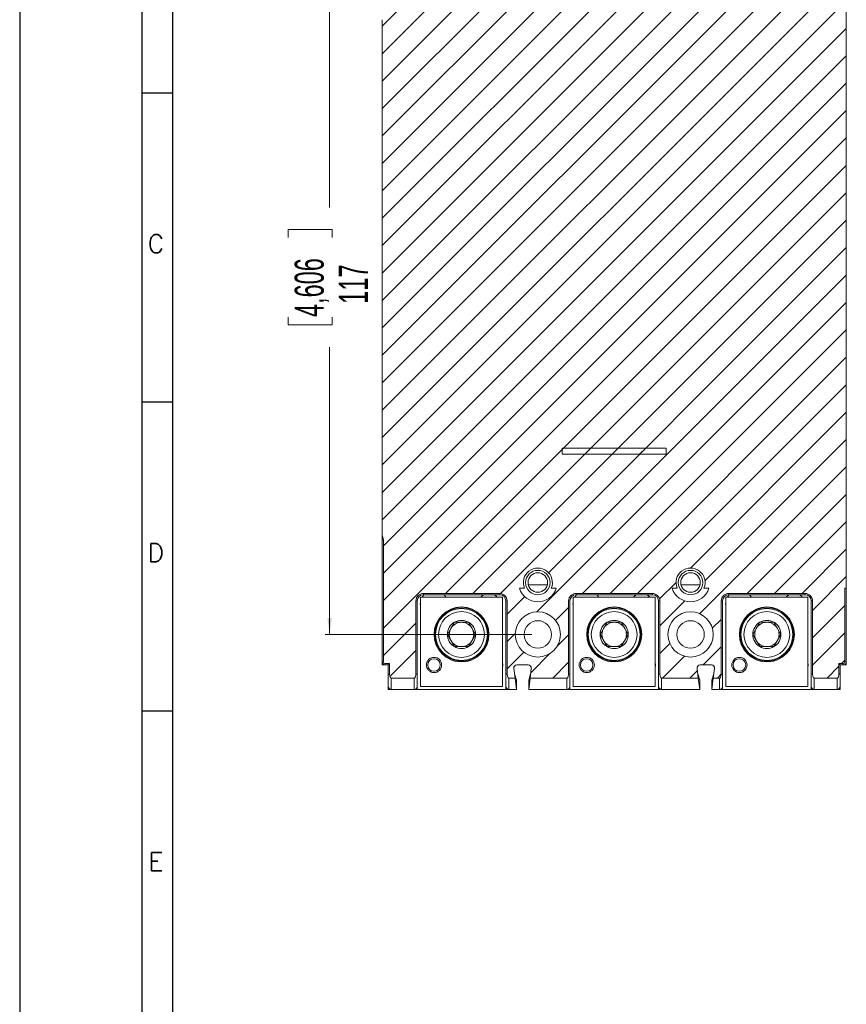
# Model space of a CAD drawing. Header units: millimetres. Extents: x 0 to 594, y 0 to 420.
# Tile 2 of 7: x 0 to 135, y 160 to 321. Entities that reach past the tile are written whole.
import ezdxf

# ---------------------------------------------------------------- set-up
doc = ezdxf.new("R2010")
doc.units = ezdxf.units.MM
doc.layers.add('FORMATO', color=7, linetype='Continuous')
doc.styles.add('SLDTEXTSTYLE0', font='ROMANS')
doc.styles.add('SLDTEXTSTYLE1', font='TXT', dxfattribs={"width": 0.605})
doc.dimstyles.new('SLDDIMSTYLE0', dxfattribs={"dimtxt": 4.622974, "dimasz": 2.7, "dimexe": 0, "dimexo": 0.0625, "dimgap": 1.155743, "dimtad": 0, "dimdec": 1, "dimrnd": 1e-09, "dimzin": 12, "dimdsep": 46, "dimtxsty": 'SLDTEXTSTYLE1', "dimsah": 1, "dimcen": 0.09, "dimadec": 0, "dimazin": 3, "dimtfac": 1, "dimtdec": 3, "dimtofl": 0, "dimtmove": 0, "dimatfit": 3, "dimfxl": 0, "dimfrac": 2, "dimtolj": 1, "dimtzin": 12, "dimarcsym": 0})

# ---------------------------------------------------------------- blocks, each defined once
blk = doc.blocks.new('_D_10')
at = {"color": 7, "linetype": 'Continuous', "lineweight": 0}
for p, q in [((83.84, 337.16), (49.99, 337.16)), ((50.74, 337.16), (50.74, 290.09)), ((43.96, 285.17), (43.96, 286.47)), ((43.96, 286.47), (51.16, 286.47)), ((51.16, 286.47), (51.16, 285.17)), ((43.96, 272.15), (43.96, 270.85)), ((51.16, 270.85), (51.16, 272.15)), ((43.96, 270.85), (51.16, 270.85)), ((50.74, 220.16), (50.74, 267.23)), ((83.84, 220.16), (49.99, 220.16))]:
    blk.add_line(p, q, dxfattribs=at)
for points in [[(50.74, 337.16), (50.39, 334.46), (51.09, 334.46)], [(50.74, 220.16), (51.09, 222.86), (50.39, 222.86)]]:
    blk.add_solid(points, dxfattribs=at)
at = {"color": 7, "linetype": 'Continuous', "lineweight": 0, "char_height": 4.762, "attachment_point": 1, "rotation": 90, "style": 'SLDTEXTSTYLE1'}
for s, insert in [('4,606', (45.02, 272.15)), ('117', (52.24, 274.32))]:
    blk.add_mtext(s, dxfattribs=dict(at, insert=insert))

msp = doc.modelspace()

# ---------------------------------------------------------------- hatches: boundary and pattern name
at = {"linetype": 'Continuous', "lineweight": 0}
h = msp.add_hatch(dxfattribs=at)
h.set_pattern_fill('ANSI31', style=0)
edge = h.paths.add_edge_path(flags=0)
edge.add_spline(control_points=[(59.34, 236.47), (59.34, 236.37), (59.36, 236.27), (59.4, 236.17), (59.45, 236), (59.56, 235.84), (59.56, 235.66)], knot_values=[0, 0, 0, 0, 0.000309, 0.000309, 0.000309, 0.000837, 0.000837, 0.000837, 0.000837], weights=[1, 1, 1, 1, 1, 1, 1], degree=3, periodic=0)
edge.add_line((59.56, 235.66), (59.56, 215.66))
edge.add_spline(control_points=[(59.56, 215.66), (59.56, 215.63), (59.57, 215.6), (59.58, 215.57), (59.59, 215.54), (59.61, 215.51), (59.62, 215.49), (59.64, 215.46), (59.67, 215.44), (59.69, 215.43), (59.72, 215.41), (59.75, 215.4), (59.78, 215.39), (59.8, 215.38), (59.82, 215.38), (59.84, 215.38)], knot_values=[0, 0, 0, 0, 0.000094, 0.000094, 0.000094, 0.000188, 0.000188, 0.000188, 0.000281, 0.000281, 0.000281, 0.000375, 0.000375, 0.000375, 0.000437, 0.000437, 0.000437, 0.000437], weights=[1, 1, 1, 1, 1, 1, 1, 1, 1, 1, 1, 1, 1, 1, 1, 1], degree=3, periodic=0)
edge.add_line((59.84, 215.38), (60.56, 215.38))
edge.add_line((60.56, 215.38), (60.56, 213.66))
edge.add_spline(control_points=[(60.56, 213.66), (60.56, 213.54), (60.58, 213.42), (60.61, 213.3), (60.62, 213.26), (60.63, 213.22), (60.65, 213.19), (60.67, 213.14), (60.69, 213.1), (60.73, 213.07), (60.74, 213.05), (60.76, 213.04), (60.78, 213.03), (60.79, 213.02), (60.81, 213.02), (60.83, 213.02), (60.83, 213.01), (60.84, 213.01), (60.84, 213.01)], knot_values=[0, 0, 0, 0, 0.000366, 0.000366, 0.000366, 0.000481, 0.000481, 0.000481, 0.00063, 0.00063, 0.00063, 0.000685, 0.000685, 0.000685, 0.000742, 0.000742, 0.000742, 0.000755, 0.000755, 0.000755, 0.000755], weights=[1, 1, 1, 1, 1, 1, 1, 1, 1, 1, 1, 1, 1, 1, 1, 1, 1, 1, 1], degree=3, periodic=0)
edge.add_line((60.84, 213.01), (64.59, 213.01))
edge.add_spline(control_points=[(64.59, 213.01), (64.61, 213.01), (64.63, 213.02), (64.64, 213.02), (64.66, 213.03), (64.67, 213.04), (64.69, 213.05), (64.71, 213.07), (64.73, 213.09), (64.74, 213.11), (64.78, 213.16), (64.8, 213.21), (64.82, 213.26), (64.85, 213.37), (64.87, 213.5), (64.87, 213.62), (64.87, 213.63), (64.87, 213.65), (64.87, 213.66)], knot_values=[0, 0, 0, 0, 0.00005, 0.00005, 0.00005, 0.0001, 0.0001, 0.0001, 0.000187, 0.000187, 0.000187, 0.000351, 0.000351, 0.000351, 0.000714, 0.000714, 0.000714, 0.000761, 0.000761, 0.000761, 0.000761], weights=[1, 1, 1, 1, 1, 1, 1, 1, 1, 1, 1, 1, 1, 1, 1, 1, 1, 1, 1], degree=3, periodic=0)
edge.add_line((64.87, 213.66), (64.87, 225.66))
edge.add_arc((66.09, 225.66), 1.22, 90, 180, ccw=False)
edge.add_line((66.09, 226.88), (78.59, 226.88))
edge.add_arc((78.59, 225.66), 1.22, 0, 90, ccw=False)
edge.add_line((79.81, 225.66), (79.81, 213.66))
edge.add_spline(control_points=[(79.81, 213.66), (79.81, 213.54), (79.83, 213.42), (79.86, 213.3), (79.87, 213.26), (79.88, 213.22), (79.9, 213.19), (79.92, 213.14), (79.94, 213.1), (79.98, 213.07), (79.99, 213.05), (80.01, 213.04), (80.03, 213.03), (80.04, 213.02), (80.06, 213.02), (80.08, 213.02), (80.08, 213.01), (80.09, 213.01), (80.09, 213.01)], knot_values=[0, 0, 0, 0, 0.000366, 0.000366, 0.000366, 0.000481, 0.000481, 0.000481, 0.00063, 0.00063, 0.00063, 0.000685, 0.000685, 0.000685, 0.000742, 0.000742, 0.000742, 0.000755, 0.000755, 0.000755, 0.000755], weights=[1, 1, 1, 1, 1, 1, 1, 1, 1, 1, 1, 1, 1, 1, 1, 1, 1, 1, 1], degree=3, periodic=0)
edge.add_line((80.09, 213.01), (81.11, 213.01))
edge.add_line((81.11, 213.01), (80.91, 214.6))
edge.add_arc((81.41, 214.66), 0.5, 90, 187.125, ccw=False)
edge.add_line((81.41, 215.16), (83.28, 215.16))
edge.add_arc((83.28, 214.66), 0.5, -7.125, 90, ccw=False)
edge.add_line((83.77, 214.6), (83.57, 213.01))
edge.add_line((83.57, 213.01), (89.59, 213.01))
edge.add_spline(control_points=[(89.59, 213.01), (89.61, 213.01), (89.63, 213.02), (89.64, 213.02), (89.66, 213.03), (89.67, 213.04), (89.69, 213.05), (89.71, 213.07), (89.73, 213.09), (89.74, 213.11), (89.78, 213.16), (89.8, 213.21), (89.82, 213.26), (89.85, 213.37), (89.87, 213.5), (89.87, 213.62), (89.87, 213.63), (89.87, 213.65), (89.87, 213.66)], knot_values=[0, 0, 0, 0, 0.00005, 0.00005, 0.00005, 0.0001, 0.0001, 0.0001, 0.000187, 0.000187, 0.000187, 0.000351, 0.000351, 0.000351, 0.000714, 0.000714, 0.000714, 0.000761, 0.000761, 0.000761, 0.000761], weights=[1, 1, 1, 1, 1, 1, 1, 1, 1, 1, 1, 1, 1, 1, 1, 1, 1, 1, 1], degree=3, periodic=0)
edge.add_line((89.87, 213.66), (89.87, 225.66))
edge.add_arc((91.09, 225.66), 1.22, 90, 180, ccw=False)
edge.add_line((91.09, 226.88), (103.59, 226.88))
edge.add_arc((103.59, 225.66), 1.22, 0, 90, ccw=False)
edge.add_line((104.81, 225.66), (104.81, 213.66))
edge.add_spline(control_points=[(104.81, 213.66), (104.81, 213.54), (104.83, 213.42), (104.86, 213.3), (104.87, 213.26), (104.88, 213.22), (104.9, 213.19), (104.92, 213.14), (104.94, 213.1), (104.98, 213.07), (104.99, 213.05), (105.01, 213.04), (105.03, 213.03), (105.04, 213.02), (105.06, 213.02), (105.08, 213.02), (105.08, 213.01), (105.09, 213.01), (105.09, 213.01)], knot_values=[0, 0, 0, 0, 0.000366, 0.000366, 0.000366, 0.000481, 0.000481, 0.000481, 0.00063, 0.00063, 0.00063, 0.000685, 0.000685, 0.000685, 0.000742, 0.000742, 0.000742, 0.000755, 0.000755, 0.000755, 0.000755], weights=[1, 1, 1, 1, 1, 1, 1, 1, 1, 1, 1, 1, 1, 1, 1, 1, 1, 1, 1], degree=3, periodic=0)
edge.add_line((105.09, 213.01), (111.11, 213.01))
edge.add_line((111.11, 213.01), (110.91, 214.6))
edge.add_arc((111.41, 214.66), 0.5, 90, 187.125, ccw=False)
edge.add_line((111.41, 215.16), (113.28, 215.16))
edge.add_arc((113.28, 214.66), 0.5, -7.125, 90, ccw=False)
edge.add_line((113.77, 214.6), (113.57, 213.01))
edge.add_line((113.57, 213.01), (114.59, 213.01))
edge.add_spline(control_points=[(114.59, 213.01), (114.61, 213.01), (114.63, 213.02), (114.64, 213.02), (114.66, 213.03), (114.67, 213.04), (114.69, 213.05), (114.71, 213.07), (114.73, 213.09), (114.74, 213.11), (114.78, 213.16), (114.8, 213.21), (114.82, 213.26), (114.85, 213.37), (114.87, 213.5), (114.87, 213.62), (114.87, 213.63), (114.87, 213.65), (114.87, 213.66)], knot_values=[0, 0, 0, 0, 0.00005, 0.00005, 0.00005, 0.0001, 0.0001, 0.0001, 0.000187, 0.000187, 0.000187, 0.000351, 0.000351, 0.000351, 0.000714, 0.000714, 0.000714, 0.000761, 0.000761, 0.000761, 0.000761], weights=[1, 1, 1, 1, 1, 1, 1, 1, 1, 1, 1, 1, 1, 1, 1, 1, 1, 1, 1], degree=3, periodic=0)
edge.add_line((114.87, 213.66), (114.87, 225.66))
edge.add_arc((116.09, 225.66), 1.22, 90, 180, ccw=False)
edge.add_line((116.09, 226.88), (128.59, 226.88))
edge.add_arc((128.59, 225.66), 1.22, 0, 90, ccw=False)
edge.add_line((129.81, 225.66), (129.81, 213.66))
edge.add_spline(control_points=[(129.81, 213.66), (129.81, 213.54), (129.83, 213.42), (129.86, 213.3), (129.87, 213.26), (129.88, 213.22), (129.9, 213.19), (129.92, 213.14), (129.94, 213.1), (129.98, 213.07), (129.99, 213.05), (130.01, 213.04), (130.03, 213.03), (130.04, 213.02), (130.06, 213.02), (130.08, 213.02), (130.08, 213.01), (130.09, 213.01), (130.09, 213.01)], knot_values=[0, 0, 0, 0, 0.000366, 0.000366, 0.000366, 0.000481, 0.000481, 0.000481, 0.00063, 0.00063, 0.00063, 0.000685, 0.000685, 0.000685, 0.000742, 0.000742, 0.000742, 0.000755, 0.000755, 0.000755, 0.000755], weights=[1, 1, 1, 1, 1, 1, 1, 1, 1, 1, 1, 1, 1, 1, 1, 1, 1, 1, 1], degree=3, periodic=0)
edge.add_line((130.09, 213.01), (133.84, 213.01))
edge.add_spline(control_points=[(133.84, 213.01), (133.86, 213.01), (133.88, 213.02), (133.89, 213.02), (133.91, 213.03), (133.92, 213.04), (133.94, 213.05), (133.96, 213.07), (133.98, 213.09), (133.99, 213.11), (134.03, 213.16), (134.05, 213.21), (134.07, 213.26), (134.1, 213.37), (134.12, 213.5), (134.12, 213.62), (134.12, 213.63), (134.12, 213.65), (134.12, 213.66)], knot_values=[0, 0, 0, 0, 0.00005, 0.00005, 0.00005, 0.0001, 0.0001, 0.0001, 0.000187, 0.000187, 0.000187, 0.000351, 0.000351, 0.000351, 0.000714, 0.000714, 0.000714, 0.000761, 0.000761, 0.000761, 0.000761], weights=[1, 1, 1, 1, 1, 1, 1, 1, 1, 1, 1, 1, 1, 1, 1, 1, 1, 1, 1], degree=3, periodic=0)
edge.add_line((134.12, 213.66), (134.12, 215.38))
edge.add_line((134.12, 215.38), (134.84, 215.38))
edge.add_spline(control_points=[(134.84, 215.38), (134.87, 215.38), (134.91, 215.39), (134.94, 215.4), (134.96, 215.41), (134.99, 215.42), (135.02, 215.44), (135.04, 215.46), (135.06, 215.49), (135.08, 215.51), (135.1, 215.54), (135.11, 215.57), (135.12, 215.6), (135.12, 215.62), (135.12, 215.64), (135.12, 215.66)], knot_values=[0, 0, 0, 0, 0.000094, 0.000094, 0.000094, 0.000188, 0.000188, 0.000188, 0.000281, 0.000281, 0.000281, 0.000375, 0.000375, 0.000375, 0.000437, 0.000437, 0.000437, 0.000437], weights=[1, 1, 1, 1, 1, 1, 1, 1, 1, 1, 1, 1, 1, 1, 1, 1], degree=3, periodic=0)
edge.add_line((135.12, 215.66), (135.12, 227.73))
edge.add_line((135.12, 227.73), (135.34, 227.73))
edge.add_line((135.34, 227.73), (135.34, 330.02))
edge.add_line((135.34, 330.02), (135.12, 330.02))
edge.add_line((135.12, 330.02), (135.12, 341.66))
edge.add_spline(control_points=[(135.12, 341.66), (135.12, 341.69), (135.12, 341.73), (135.11, 341.75), (135.1, 341.78), (135.08, 341.81), (135.06, 341.84), (135.04, 341.86), (135.02, 341.88), (134.99, 341.9), (134.96, 341.92), (134.93, 341.93), (134.9, 341.93), (134.88, 341.94), (134.86, 341.94), (134.84, 341.94)], knot_values=[0, 0, 0, 0, 0.000094, 0.000094, 0.000094, 0.000188, 0.000188, 0.000188, 0.000281, 0.000281, 0.000281, 0.000375, 0.000375, 0.000375, 0.000437, 0.000437, 0.000437, 0.000437], weights=[1, 1, 1, 1, 1, 1, 1, 1, 1, 1, 1, 1, 1, 1, 1, 1], degree=3, periodic=0)
edge.add_line((134.84, 341.94), (134.12, 341.94))
edge.add_line((134.12, 341.94), (134.12, 343.66))
edge.add_spline(control_points=[(134.12, 343.66), (134.12, 343.78), (134.11, 343.91), (134.08, 344.03), (134.07, 344.06), (134.05, 344.1), (134.04, 344.13), (134.02, 344.18), (133.99, 344.22), (133.96, 344.26), (133.94, 344.27), (133.93, 344.28), (133.91, 344.29), (133.89, 344.3), (133.88, 344.31), (133.86, 344.31), (133.85, 344.31), (133.85, 344.31), (133.84, 344.31)], knot_values=[0, 0, 0, 0, 0.000366, 0.000366, 0.000366, 0.000481, 0.000481, 0.000481, 0.00063, 0.00063, 0.00063, 0.000685, 0.000685, 0.000685, 0.000742, 0.000742, 0.000742, 0.000755, 0.000755, 0.000755, 0.000755], weights=[1, 1, 1, 1, 1, 1, 1, 1, 1, 1, 1, 1, 1, 1, 1, 1, 1, 1, 1], degree=3, periodic=0)
edge.add_line((133.84, 344.31), (130.09, 344.31))
edge.add_spline(control_points=[(130.09, 344.31), (130.08, 344.31), (130.06, 344.31), (130.04, 344.3), (130.03, 344.29), (130.01, 344.29), (130, 344.28), (129.98, 344.26), (129.96, 344.24), (129.94, 344.21), (129.91, 344.17), (129.89, 344.12), (129.87, 344.06), (129.83, 343.95), (129.82, 343.83), (129.81, 343.71), (129.81, 343.69), (129.81, 343.68), (129.81, 343.66)], knot_values=[0, 0, 0, 0, 0.00005, 0.00005, 0.00005, 0.0001, 0.0001, 0.0001, 0.000187, 0.000187, 0.000187, 0.000351, 0.000351, 0.000351, 0.000714, 0.000714, 0.000714, 0.000761, 0.000761, 0.000761, 0.000761], weights=[1, 1, 1, 1, 1, 1, 1, 1, 1, 1, 1, 1, 1, 1, 1, 1, 1, 1, 1], degree=3, periodic=0)
edge.add_line((129.81, 343.66), (129.81, 331.66))
edge.add_arc((128.59, 331.66), 1.22, 270, 360, ccw=False)
edge.add_line((128.59, 330.44), (116.09, 330.44))
edge.add_arc((116.09, 331.66), 1.22, 180, 270, ccw=False)
edge.add_line((114.87, 331.66), (114.87, 343.66))
edge.add_spline(control_points=[(114.87, 343.66), (114.87, 343.78), (114.86, 343.91), (114.83, 344.03), (114.82, 344.06), (114.8, 344.1), (114.79, 344.13), (114.77, 344.18), (114.74, 344.22), (114.71, 344.26), (114.69, 344.27), (114.68, 344.28), (114.66, 344.29), (114.64, 344.3), (114.63, 344.31), (114.61, 344.31), (114.6, 344.31), (114.6, 344.31), (114.59, 344.31)], knot_values=[0, 0, 0, 0, 0.000366, 0.000366, 0.000366, 0.000481, 0.000481, 0.000481, 0.00063, 0.00063, 0.00063, 0.000685, 0.000685, 0.000685, 0.000742, 0.000742, 0.000742, 0.000755, 0.000755, 0.000755, 0.000755], weights=[1, 1, 1, 1, 1, 1, 1, 1, 1, 1, 1, 1, 1, 1, 1, 1, 1, 1, 1], degree=3, periodic=0)
edge.add_line((114.59, 344.31), (113.57, 344.31))
edge.add_line((113.57, 344.31), (113.77, 342.72))
edge.add_arc((113.28, 342.66), 0.5, -90, 7.125, ccw=False)
edge.add_line((113.28, 342.16), (111.41, 342.16))
edge.add_arc((111.41, 342.66), 0.5, 172.875, 270, ccw=False)
edge.add_line((110.91, 342.72), (111.11, 344.31))
edge.add_line((111.11, 344.31), (105.09, 344.31))
edge.add_spline(control_points=[(105.09, 344.31), (105.08, 344.31), (105.06, 344.31), (105.04, 344.3), (105.03, 344.29), (105.01, 344.29), (105, 344.28), (104.98, 344.26), (104.96, 344.24), (104.94, 344.21), (104.91, 344.17), (104.89, 344.12), (104.87, 344.06), (104.83, 343.95), (104.82, 343.83), (104.81, 343.71), (104.81, 343.69), (104.81, 343.68), (104.81, 343.66)], knot_values=[0, 0, 0, 0, 0.00005, 0.00005, 0.00005, 0.0001, 0.0001, 0.0001, 0.000187, 0.000187, 0.000187, 0.000351, 0.000351, 0.000351, 0.000714, 0.000714, 0.000714, 0.000761, 0.000761, 0.000761, 0.000761], weights=[1, 1, 1, 1, 1, 1, 1, 1, 1, 1, 1, 1, 1, 1, 1, 1, 1, 1, 1], degree=3, periodic=0)
edge.add_line((104.81, 343.66), (104.81, 331.66))
edge.add_arc((103.59, 331.66), 1.22, 270, 360, ccw=False)
edge.add_line((103.59, 330.44), (91.09, 330.44))
edge.add_arc((91.09, 331.66), 1.22, 180, 270, ccw=False)
edge.add_line((89.87, 331.66), (89.87, 343.66))
edge.add_spline(control_points=[(89.87, 343.66), (89.87, 343.78), (89.86, 343.91), (89.83, 344.03), (89.82, 344.06), (89.8, 344.1), (89.79, 344.13), (89.77, 344.18), (89.74, 344.22), (89.71, 344.26), (89.69, 344.27), (89.68, 344.28), (89.66, 344.29), (89.64, 344.3), (89.63, 344.31), (89.61, 344.31), (89.6, 344.31), (89.6, 344.31), (89.59, 344.31)], knot_values=[0, 0, 0, 0, 0.000366, 0.000366, 0.000366, 0.000481, 0.000481, 0.000481, 0.00063, 0.00063, 0.00063, 0.000685, 0.000685, 0.000685, 0.000742, 0.000742, 0.000742, 0.000755, 0.000755, 0.000755, 0.000755], weights=[1, 1, 1, 1, 1, 1, 1, 1, 1, 1, 1, 1, 1, 1, 1, 1, 1, 1, 1], degree=3, periodic=0)
edge.add_line((89.59, 344.31), (83.57, 344.31))
edge.add_line((83.57, 344.31), (83.77, 342.72))
edge.add_arc((83.28, 342.66), 0.5, -90, 7.125, ccw=False)
edge.add_line((83.28, 342.16), (81.41, 342.16))
edge.add_arc((81.41, 342.66), 0.5, 172.875, 270, ccw=False)
edge.add_line((80.91, 342.72), (81.11, 344.31))
edge.add_line((81.11, 344.31), (80.09, 344.31))
edge.add_spline(control_points=[(80.09, 344.31), (80.08, 344.31), (80.06, 344.31), (80.04, 344.3), (80.03, 344.29), (80.01, 344.29), (80, 344.28), (79.98, 344.26), (79.96, 344.24), (79.94, 344.21), (79.91, 344.17), (79.89, 344.12), (79.87, 344.06), (79.83, 343.95), (79.82, 343.83), (79.81, 343.71), (79.81, 343.69), (79.81, 343.68), (79.81, 343.66)], knot_values=[0, 0, 0, 0, 0.00005, 0.00005, 0.00005, 0.0001, 0.0001, 0.0001, 0.000187, 0.000187, 0.000187, 0.000351, 0.000351, 0.000351, 0.000714, 0.000714, 0.000714, 0.000761, 0.000761, 0.000761, 0.000761], weights=[1, 1, 1, 1, 1, 1, 1, 1, 1, 1, 1, 1, 1, 1, 1, 1, 1, 1, 1], degree=3, periodic=0)
edge.add_line((79.81, 343.66), (79.81, 331.66))
edge.add_arc((78.59, 331.66), 1.22, 270, 360, ccw=False)
edge.add_line((78.59, 330.44), (66.09, 330.44))
edge.add_arc((66.09, 331.66), 1.22, 180, 270, ccw=False)
edge.add_line((64.87, 331.66), (64.87, 343.66))
edge.add_spline(control_points=[(64.87, 343.66), (64.87, 343.78), (64.86, 343.91), (64.83, 344.03), (64.82, 344.06), (64.8, 344.1), (64.79, 344.13), (64.77, 344.18), (64.74, 344.22), (64.71, 344.26), (64.69, 344.27), (64.68, 344.28), (64.66, 344.29), (64.64, 344.3), (64.63, 344.31), (64.61, 344.31), (64.6, 344.31), (64.6, 344.31), (64.59, 344.31)], knot_values=[0, 0, 0, 0, 0.000366, 0.000366, 0.000366, 0.000481, 0.000481, 0.000481, 0.00063, 0.00063, 0.00063, 0.000685, 0.000685, 0.000685, 0.000742, 0.000742, 0.000742, 0.000755, 0.000755, 0.000755, 0.000755], weights=[1, 1, 1, 1, 1, 1, 1, 1, 1, 1, 1, 1, 1, 1, 1, 1, 1, 1, 1], degree=3, periodic=0)
edge.add_line((64.59, 344.31), (60.84, 344.31))
edge.add_spline(control_points=[(60.84, 344.31), (60.83, 344.31), (60.81, 344.31), (60.79, 344.3), (60.78, 344.29), (60.76, 344.29), (60.75, 344.28), (60.73, 344.26), (60.71, 344.24), (60.69, 344.21), (60.66, 344.17), (60.64, 344.12), (60.62, 344.06), (60.58, 343.95), (60.57, 343.83), (60.56, 343.71), (60.56, 343.69), (60.56, 343.68), (60.56, 343.66)], knot_values=[0, 0, 0, 0, 0.00005, 0.00005, 0.00005, 0.0001, 0.0001, 0.0001, 0.000187, 0.000187, 0.000187, 0.000351, 0.000351, 0.000351, 0.000714, 0.000714, 0.000714, 0.000761, 0.000761, 0.000761, 0.000761], weights=[1, 1, 1, 1, 1, 1, 1, 1, 1, 1, 1, 1, 1, 1, 1, 1, 1, 1, 1], degree=3, periodic=0)
edge.add_line((60.56, 343.66), (60.56, 341.94))
edge.add_line((60.56, 341.94), (59.84, 341.94))
edge.add_spline(control_points=[(59.84, 341.94), (59.81, 341.94), (59.78, 341.94), (59.75, 341.93), (59.72, 341.92), (59.69, 341.9), (59.67, 341.88), (59.64, 341.86), (59.62, 341.84), (59.61, 341.81), (59.59, 341.78), (59.58, 341.75), (59.57, 341.72), (59.57, 341.7), (59.56, 341.68), (59.56, 341.66)], knot_values=[0, 0, 0, 0, 0.000094, 0.000094, 0.000094, 0.000188, 0.000188, 0.000188, 0.000281, 0.000281, 0.000281, 0.000375, 0.000375, 0.000375, 0.000437, 0.000437, 0.000437, 0.000437], weights=[1, 1, 1, 1, 1, 1, 1, 1, 1, 1, 1, 1, 1, 1, 1, 1], degree=3, periodic=0)
edge.add_line((59.56, 341.66), (59.56, 321.66))
edge.add_spline(control_points=[(59.56, 321.66), (59.56, 321.58), (59.53, 321.49), (59.5, 321.41), (59.43, 321.23), (59.34, 321.05), (59.34, 320.85)], knot_values=[0, 0, 0, 0, 0.000258, 0.000258, 0.000258, 0.000839, 0.000839, 0.000839, 0.000839], weights=[1, 1, 1, 1, 1, 1, 1], degree=3, periodic=0)
edge.add_line((59.34, 320.85), (59.34, 236.47))
edge = h.paths.add_edge_path(flags=0)
edge.add_arc((84.84, 337.16), 3.7, 0, 360)
edge = h.paths.add_edge_path(flags=0)
edge.add_arc((109.84, 220.16), 3.7, 0, 360)
edge = h.paths.add_edge_path(flags=0)
edge.add_line((87.68, 330.02), (86.84, 330.02))
edge.add_arc((84.84, 328.66), 2.41, -214.2954, 34.2954, ccw=False)
edge.add_line((82.85, 330.02), (82, 330.02))
edge.add_arc((84.84, 328.66), 3.15, 25.552, 154.448, ccw=False)
edge = h.paths.add_edge_path(flags=0)
edge.add_line((112.68, 330.02), (111.69, 330.02))
edge.add_arc((109.84, 328.66), 2.29, -216.3989, 36.3989, ccw=False)
edge.add_line((108, 330.02), (107, 330.02))
edge.add_arc((109.84, 328.66), 3.15, 25.552, 154.448, ccw=False)
edge = h.paths.add_edge_path(flags=0)
edge.add_line((81.83, 227.73), (82.65, 227.73))
edge.add_arc((84.84, 228.66), 2.38, -22.956, 202.956, ccw=False)
edge.add_line((87.03, 227.73), (87.85, 227.73))
edge.add_arc((84.84, 228.66), 3.15, 197.1348, 342.8652, ccw=False)
edge = h.paths.add_edge_path(flags=0)
edge.add_line((106.83, 227.73), (107.65, 227.73))
edge.add_arc((109.84, 228.66), 2.38, -22.9123, 202.9123, ccw=False)
edge.add_line((112.04, 227.73), (112.85, 227.73))
edge.add_arc((109.84, 228.66), 3.15, 197.1348, 342.8652, ccw=False)
edge = h.paths.add_edge_path(flags=0)
edge.add_arc((84.84, 220.16), 3.7, 0, 360)
edge = h.paths.add_edge_path(flags=0)
edge.add_arc((109.84, 337.16), 3.7, 0, 360)
h = msp.add_hatch(dxfattribs=at)
h.set_pattern_fill('ANSI31', style=0)
h.paths.add_polyline_path([(88.84, 249.67), (105.84, 249.67), (105.84, 250.67), (88.84, 250.67)], flags=0)

# ---------------------------------------------------------------- linework, layer by layer
at = {"color": 7, "linetype": 'Continuous', "lineweight": 15}
for p, q in [((135.34, 227.73), (135.34, 330.02)), ((59.34, 320.85), (59.34, 236.47)), ((88.84, 250.67), (105.84, 250.67)), ((88.84, 250.67), (88.84, 249.67)), ((105.84, 250.67), (105.84, 249.67)), ((88.84, 249.67), (105.84, 249.67)), ((59.34, 235.66), (59.34, 236.47)), ((59.56, 235.66), (59.34, 235.66)), ((59.34, 215.66), (59.34, 235.66)), ((59.56, 235.66), (59.56, 215.66)), ((82.65, 227.73), (81.83, 227.73)), ((83.28, 228.3), (86.4, 228.3)), ((87.85, 227.73), (87.03, 227.73)), ((107.65, 227.73), (106.83, 227.73)), ((108.28, 228.3), (111.4, 228.3)), ((112.85, 227.73), (112.04, 227.73)), ((135.34, 227.73), (135.12, 227.73)), ((135.12, 215.66), (135.12, 227.73)), ((135.34, 227.73), (135.34, 215.66)), ((65.64, 226.28), (65.64, 211.66)), ((65.64, 226.28), (79.04, 226.28)), ((66.09, 226.88), (78.59, 226.88)), ((66.09, 226.66), (66.09, 226.88)), ((78.59, 226.66), (66.09, 226.66)), ((78.59, 226.66), (78.59, 226.88)), ((79.04, 211.66), (79.04, 226.28)), ((90.64, 226.28), (90.64, 211.66)), ((90.64, 226.28), (104.04, 226.28)), ((91.09, 226.88), (103.59, 226.88)), ((91.09, 226.66), (91.09, 226.88)), ((103.59, 226.66), (91.09, 226.66)), ((103.59, 226.66), (103.59, 226.88)), ((104.04, 211.66), (104.04, 226.28)), ((115.64, 226.28), (115.64, 211.66)), ((115.64, 226.28), (129.04, 226.28)), ((116.09, 226.88), (128.59, 226.88)), ((116.09, 226.66), (116.09, 226.88)), ((128.59, 226.66), (116.09, 226.66)), ((128.59, 226.66), (128.59, 226.88)), ((129.04, 211.66), (129.04, 226.28)), ((64.87, 213.66), (64.87, 225.66)), ((65.09, 225.66), (64.87, 225.66)), ((65.09, 225.66), (65.09, 213.66)), ((79.59, 213.66), (79.59, 225.66)), ((79.59, 225.66), (79.81, 225.66)), ((79.81, 225.66), (79.81, 213.66)), ((89.87, 213.66), (89.87, 225.66)), ((90.09, 225.66), (89.87, 225.66)), ((90.09, 225.66), (90.09, 213.66)), ((104.59, 213.66), (104.59, 225.66)), ((104.59, 225.66), (104.81, 225.66)), ((104.81, 225.66), (104.81, 213.66)), ((114.87, 213.66), (114.87, 225.66)), ((114.87, 225.66), (115.09, 225.66)), ((115.09, 225.66), (115.09, 213.66)), ((129.59, 213.66), (129.59, 225.66)), ((129.59, 225.66), (129.81, 225.66)), ((129.81, 225.66), (129.81, 213.66)), ((71.19, 222.16), (70.03, 220.16)), ((73.5, 222.16), (71.19, 222.16)), ((74.65, 220.16), (73.5, 222.16)), ((96.19, 222.16), (95.03, 220.16)), ((98.5, 222.16), (96.19, 222.16)), ((99.65, 220.16), (98.5, 222.16)), ((121.19, 222.16), (120.03, 220.16)), ((123.5, 222.16), (121.19, 222.16)), ((124.65, 220.16), (123.5, 222.16)), ((70.03, 220.16), (71.19, 218.16)), ((73.5, 218.16), (74.65, 220.16)), ((95.03, 220.16), (96.19, 218.16)), ((98.5, 218.16), (99.65, 220.16)), ((120.03, 220.16), (121.19, 218.16)), ((123.5, 218.16), (124.65, 220.16)), ((71.19, 218.16), (73.5, 218.16)), ((96.19, 218.16), (98.5, 218.16)), ((121.19, 218.16), (123.5, 218.16)), ((59.34, 215.66), (59.49, 215.66)), ((59.34, 215.16), (59.34, 215.66)), ((59.34, 215.16), (59.84, 215.16)), ((59.49, 215.66), (59.56, 215.66)), ((59.84, 215.38), (59.84, 215.16)), ((59.84, 215.38), (60.56, 215.38)), ((59.84, 215.16), (60.34, 215.16)), ((60.34, 215.16), (60.56, 215.38)), ((60.34, 213.66), (60.34, 215.16)), ((60.56, 215.38), (60.56, 213.66)), ((71.22, 216.06), (71.22, 215.93)), ((71.69, 215.84), (71.69, 215.96)), ((71.87, 215.94), (71.87, 215.81)), ((80.91, 214.6), (81.11, 213.01)), ((83.28, 215.16), (81.41, 215.16)), ((83.57, 213.01), (83.77, 214.6)), ((96.22, 216.06), (96.22, 215.93)), ((96.69, 215.84), (96.69, 215.96)), ((96.87, 215.94), (96.87, 215.81)), ((110.91, 214.6), (111.11, 213.01)), ((113.28, 215.16), (111.41, 215.16)), ((113.57, 213.01), (113.77, 214.6)), ((121.22, 216.06), (121.22, 215.93)), ((121.69, 215.84), (121.69, 215.96)), ((121.87, 215.94), (121.87, 215.81)), ((134.12, 215.38), (134.84, 215.38)), ((134.12, 213.66), (134.12, 215.38)), ((134.12, 215.38), (134.34, 215.16)), ((134.34, 215.16), (134.34, 213.66)), ((134.84, 215.16), (134.34, 215.16)), ((134.84, 215.38), (134.84, 215.31)), ((134.84, 215.31), (134.84, 215.16)), ((135.34, 215.16), (134.84, 215.16)), ((135.12, 215.66), (135.34, 215.66)), ((135.34, 215.16), (135.34, 215.66)), ((60.34, 211.66), (60.34, 213.66)), ((60.34, 213.66), (60.56, 213.66)), ((60.84, 213.01), (60.84, 211.16)), ((60.84, 213.01), (64.59, 213.01)), ((64.59, 211.16), (64.59, 213.01)), ((64.87, 213.66), (65.09, 213.66)), ((65.09, 213.66), (65.09, 211.66)), ((79.59, 211.66), (79.59, 213.66)), ((79.59, 213.66), (79.81, 213.66)), ((80.09, 213.01), (80.09, 211.16)), ((80.09, 213.01), (81.11, 213.01)), ((81.34, 212.66), (81.02, 213.73)), ((81.34, 211.16), (81.11, 213.01)), ((83.66, 213.73), (83.34, 212.66)), ((83.57, 213.01), (83.34, 211.16)), ((83.57, 213.01), (89.59, 213.01)), ((89.59, 211.16), (89.59, 213.01)), ((89.87, 213.66), (90.09, 213.66)), ((90.09, 213.66), (90.09, 211.66)), ((104.59, 211.66), (104.59, 213.66)), ((104.59, 213.66), (104.81, 213.66)), ((105.09, 213.01), (105.09, 211.16)), ((105.09, 213.01), (111.11, 213.01)), ((111.34, 212.66), (111.02, 213.73)), ((111.34, 211.16), (111.11, 213.01)), ((113.66, 213.73), (113.34, 212.66)), ((113.57, 213.01), (113.34, 211.16)), ((113.57, 213.01), (114.59, 213.01)), ((114.59, 213.01), (114.59, 211.16)), ((114.87, 213.66), (115.09, 213.66)), ((115.09, 213.66), (115.09, 211.66)), ((129.59, 211.66), (129.59, 213.66)), ((129.59, 213.66), (129.81, 213.66)), ((130.09, 213.01), (130.09, 211.16)), ((130.09, 213.01), (133.84, 213.01)), ((133.84, 211.16), (133.84, 213.01)), ((134.12, 213.66), (134.34, 213.66)), ((134.34, 213.66), (134.34, 211.66)), ((60.34, 211.16), (60.34, 211.6)), ((65.09, 211.16), (65.09, 211.6)), ((65.64, 211.66), (79.04, 211.66)), ((79.59, 211.6), (79.59, 211.16)), ((81.34, 211.16), (81.34, 212.66)), ((83.34, 212.66), (83.34, 211.16)), ((90.09, 211.16), (90.09, 211.6)), ((90.64, 211.66), (104.04, 211.66)), ((104.59, 211.6), (104.59, 211.16)), ((111.34, 211.16), (111.34, 212.66)), ((113.34, 212.66), (113.34, 211.16)), ((115.09, 211.16), (115.09, 211.6)), ((115.64, 211.66), (129.04, 211.66)), ((129.59, 211.6), (129.59, 211.16)), ((134.34, 211.16), (134.34, 211.6)), ((60.84, 211.16), (60.34, 211.16)), ((64.59, 211.16), (60.84, 211.16)), ((65.09, 211.16), (64.59, 211.16)), ((79.59, 211.16), (65.09, 211.16)), ((80.09, 211.16), (79.59, 211.16)), ((80.09, 211.16), (81.34, 211.16)), ((89.59, 211.16), (83.34, 211.16)), ((90.09, 211.16), (89.59, 211.16)), ((104.59, 211.16), (90.09, 211.16)), ((105.09, 211.16), (104.59, 211.16)), ((111.34, 211.16), (105.09, 211.16)), ((114.59, 211.16), (113.34, 211.16)), ((115.09, 211.16), (114.59, 211.16)), ((129.59, 211.16), (115.09, 211.16)), ((129.59, 211.16), (130.09, 211.16)), ((133.84, 211.16), (130.09, 211.16)), ((133.84, 211.16), (134.34, 211.16))]:
    msp.add_line(p, q, dxfattribs=at)
at = {"color": 7, "linetype": 'Continuous', "lineweight": 15, "flags": 128}
for points in [[(65.89, 226.28), (65.96, 226.4), (66.17, 226.66)], [(69.52, 226.66), (69.57, 226.61), (69.8, 226.28)], [(75.5, 226.28), (75.61, 226.4), (75.94, 226.66)], [(77.74, 226.66), (78.08, 226.4), (78.19, 226.28)], [(90.89, 226.28), (90.96, 226.4), (91.17, 226.66)], [(94.52, 226.66), (94.57, 226.61), (94.8, 226.28)], [(100.5, 226.28), (100.61, 226.4), (100.94, 226.66)], [(102.74, 226.66), (103.08, 226.4), (103.19, 226.28)], [(115.89, 226.28), (115.96, 226.4), (116.17, 226.66)], [(119.52, 226.66), (119.57, 226.61), (119.8, 226.28)], [(125.5, 226.28), (125.61, 226.4), (125.94, 226.66)], [(127.74, 226.66), (128.08, 226.4), (128.19, 226.28)], [(79.04, 215.63), (79.09, 215.16), (79.04, 214.69)], [(104.04, 215.63), (104.09, 215.16), (104.04, 214.69)], [(129.04, 215.63), (129.09, 215.16), (129.04, 214.69)], [(60.56, 213.66), (60.61, 213.3), (60.65, 213.19), (60.73, 213.07), (60.78, 213.03), (60.83, 213.02), (60.84, 213.01)], [(64.59, 213.01), (64.64, 213.02), (64.69, 213.05), (64.74, 213.11), (64.82, 213.26), (64.87, 213.62), (64.87, 213.66)], [(79.81, 213.66), (79.86, 213.3), (79.9, 213.19), (79.98, 213.07), (80.03, 213.03), (80.08, 213.02), (80.09, 213.01)], [(89.59, 213.01), (89.64, 213.02), (89.69, 213.05), (89.74, 213.11), (89.82, 213.26), (89.87, 213.62), (89.87, 213.66)], [(104.81, 213.66), (104.86, 213.3), (104.9, 213.19), (104.98, 213.07), (105.03, 213.03), (105.08, 213.02), (105.09, 213.01)], [(114.59, 213.01), (114.64, 213.02), (114.69, 213.05), (114.74, 213.11), (114.82, 213.26), (114.87, 213.62), (114.87, 213.66)], [(129.81, 213.66), (129.86, 213.3), (129.9, 213.19), (129.98, 213.07), (130.03, 213.03), (130.08, 213.02), (130.09, 213.01)], [(133.84, 213.01), (133.89, 213.02), (133.94, 213.05), (133.99, 213.11), (134.07, 213.26), (134.12, 213.62), (134.12, 213.66)]]:
    msp.add_lwpolyline(points, dxfattribs=at)
at = {"color": 7, "linetype": 'Continuous', "lineweight": 15}
for centre, radius in [((84.84, 228.66), 2), ((109.84, 228.66), 2), ((84.84, 228.66), 1.6), ((109.84, 228.66), 1.6), ((72.34, 220.16), 4.5), ((72.34, 220.16), 4.25), ((97.34, 220.16), 4.5), ((97.34, 220.16), 4.25), ((122.34, 220.16), 4.5), ((122.34, 220.16), 4.25), ((72.34, 220.16), 3.75), ((84.84, 220.16), 3.7), ((97.34, 220.16), 3.75), ((109.84, 220.16), 3.7), ((122.34, 220.16), 3.75), ((84.84, 220.16), 2.25), ((109.84, 220.16), 2.25), ((67.84, 215.16), 1.25), ((67.84, 215.16), 1.03), ((92.84, 215.16), 1.25), ((92.84, 215.16), 1.02), ((117.84, 215.16), 1.25), ((117.84, 215.16), 1.03)]:
    msp.add_circle(centre, radius, dxfattribs=at)
for centre, radius, start, end in [((52.02, 234.05), 7.71, 12.0948, 18.342), ((84.84, 228.66), 2.38, 337.044, 202.956), ((109.84, 228.66), 2.38, 337.0877, 202.9123), ((84.84, 228.66), 3.15, 197.1348, 342.8652), ((109.84, 228.66), 3.15, 197.1348, 342.8652), ((66.09, 225.66), 1.22, 90, 180), ((66.09, 225.66), 1, 90, 180), ((78.59, 225.66), 1.22, 0, 90), ((78.59, 225.66), 1, 0, 90), ((91.09, 225.66), 1.22, 90, 180), ((91.09, 225.66), 1, 90, 180), ((103.59, 225.66), 1.22, 0, 90), ((103.59, 225.66), 1, 0, 90), ((116.09, 225.66), 1.22, 90, 180), ((116.09, 225.66), 1, 90, 180), ((128.59, 225.66), 1.22, 0, 90), ((128.59, 225.66), 1, 0, 90), ((67.84, 225.16), 2.25, 167.8985, 192.1015), ((72.34, 220.16), 4.38, 263.7913, 255.1243), ((92.84, 225.16), 2.25, 167.8985, 192.1015), ((97.34, 220.16), 4.38, 263.7913, 255.1243), ((117.84, 225.16), 2.25, 167.8985, 192.1015), ((122.34, 220.16), 4.38, 263.7913, 255.1243), ((72.34, 220.16), 2.31, 120, 180), ((72.34, 220.16), 2, 150, 210), ((72.34, 220.16), 2, 90, 150), ((72.34, 220.16), 2.31, 60, 120), ((72.34, 220.16), 2, 30, 90), ((72.34, 220.16), 2.31, 360, 60), ((72.34, 220.16), 2, 330, 30), ((97.34, 220.16), 2.31, 120, 180), ((97.34, 220.16), 2, 150, 210), ((97.34, 220.16), 2, 90, 150), ((97.34, 220.16), 2.31, 60, 120), ((97.34, 220.16), 2, 30, 90), ((97.34, 220.16), 2.31, 360, 60), ((97.34, 220.16), 2, 330, 30), ((122.34, 220.16), 2.31, 120, 180), ((122.34, 220.16), 2, 150, 210), ((122.34, 220.16), 2, 90, 150), ((122.34, 220.16), 2.31, 60, 120), ((122.34, 220.16), 2, 30, 90), ((122.34, 220.16), 2.31, 360, 60), ((122.34, 220.16), 2, 330, 30), ((72.34, 220.16), 2.31, 180, 240), ((72.34, 220.16), 2.31, 300, 360), ((97.34, 220.16), 2.31, 180, 240), ((97.34, 220.16), 2.31, 300, 360), ((122.34, 220.16), 2.31, 180, 240), ((122.34, 220.16), 2.31, 300, 360), ((72.34, 220.16), 2, 210, 270), ((72.34, 220.16), 2.31, 240, 300), ((72.34, 220.16), 2, 270, 330), ((97.34, 220.16), 2, 210, 270), ((97.34, 220.16), 2.31, 240, 300), ((97.34, 220.16), 2, 270, 330), ((122.34, 220.16), 2, 210, 270), ((122.34, 220.16), 2.31, 240, 300), ((122.34, 220.16), 2, 270, 330), ((59.84, 215.66), 0.5, 180, 270), ((59.84, 215.66), 0.279, 180, 270), ((72.34, 220.16), 4.38, 255.1243, 261.4559), ((81.41, 214.66), 0.5, 90, 187.125), ((83.28, 214.66), 0.5, 352.875, 90), ((97.34, 220.16), 4.38, 255.1243, 261.4559), ((111.41, 214.66), 0.5, 90, 187.125), ((113.28, 214.66), 0.5, 352.875, 90), ((122.34, 220.16), 4.38, 255.1243, 261.4559), ((134.84, 215.66), 0.5, 270, 360), ((134.84, 215.66), 0.279, 270, 0), ((60.84, 211.66), 0.5, 180, 270), ((64.59, 211.66), 0.5, 270, 0), ((80.09, 211.66), 0.5, 180, 270), ((89.59, 211.66), 0.5, 270, 0), ((105.09, 211.66), 0.5, 180, 270), ((114.59, 211.66), 0.5, 270, 0), ((130.09, 211.66), 0.5, 180, 270), ((133.84, 211.66), 0.5, 270, 0)]:
    msp.add_arc(centre, radius, start, end, dxfattribs=at)
at = {"layer": 'FORMATO'}
for p, q in [((0, 420), (0, 0)), ((20, 410), (20, 5)), ((25, 410), (25, 5)), ((25, 308.8), (20, 308.8)), ((25, 258.2), (20, 258.2)), ((25, 207.6), (20, 207.6))]:
    msp.add_line(p, q, dxfattribs=at)

# ---------------------------------------------------------------- texts
at = {"layer": 'FORMATO', "char_height": 3, "attachment_point": 2, "style": 'SLDTEXTSTYLE0'}
for s, insert in [('C', (22.3, 285.65)), ('D', (22.3, 235.05)), ('E', (22.31, 184.45))]:
    msp.add_mtext(s, dxfattribs=dict(at, insert=insert))

# ---------------------------------------------------------------- dimensions: what is measured, and where the dimension line sits
at = {"color": 7, "linetype": 'Continuous', "lineweight": 0}
dim = msp.add_linear_dim(base=(50.74, 220.16), p1=(84.84, 337.16), p2=(84.84, 220.16), angle=90, dimstyle='SLDDIMSTYLE0', dxfattribs=at)
dim.commit()
dim.dimension.update_dxf_attribs({"geometry": '_D_10', "text_midpoint": (50.74, 278.66), "dimtype": 160})

doc.saveas('drawing.dxf')
